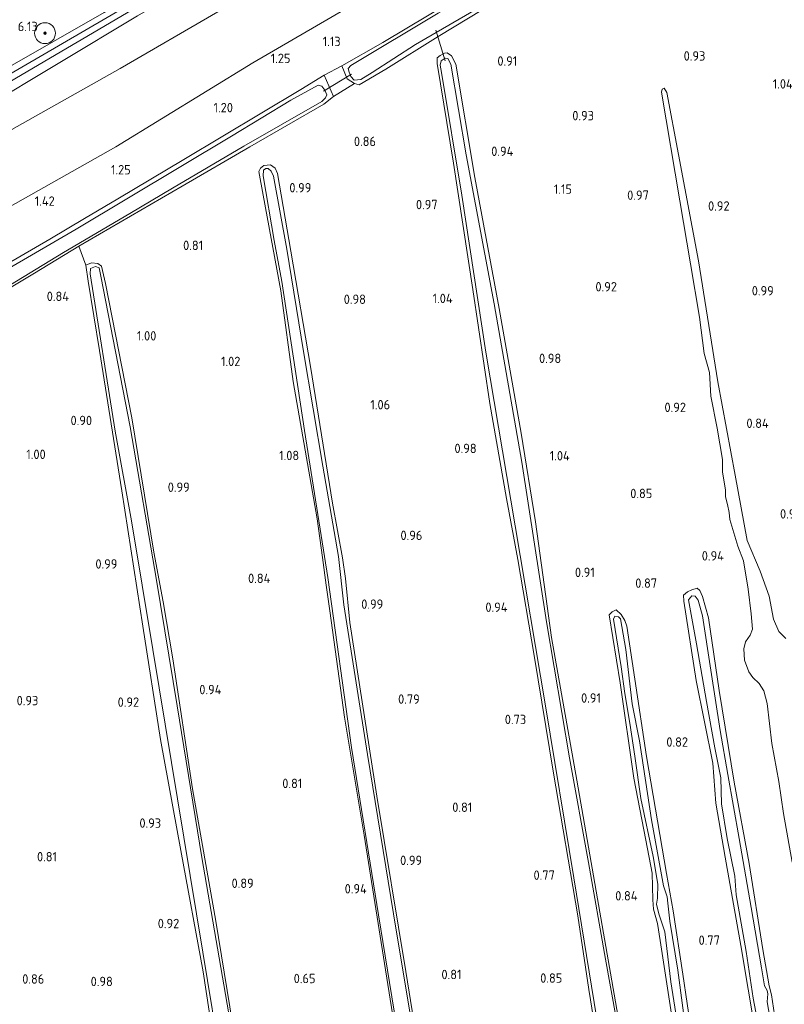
# Model space of a CAD drawing. Extents: x 130905 to 137824, y 412333 to 417928.
# Tile 213 of 256: x 134898 to 135044, y 415946 to 416134. Entities that reach past the tile are written whole.
import ezdxf
from ezdxf.enums import TextEntityAlignment as Align
from ezdxf.lldxf.tags import DXFTag

# ---------------------------------------------------------------- set-up
doc = ezdxf.new("R2010")
doc.units = 0
for name, color, linetype, lineweight in [('B-ME-GR-BOOM-S', 90, 'Continuous', 25), ('B-ME-GR-GRAS-GV', 60, 'Continuous', 13), ('B-ME-GR-MOERAS-GV', 120, 'Continuous', 13), ('B-ME-GW-TALUD_KRUIN-G', 90, 'Continuous', 18), ('B-ME-GW-TALUD_TEEN-G', 90, 'Continuous', 18), ('B-ME-IE-TERREINAFSCHEIDING_DOORGANG-G', 210, 'Continuous', 18), ('B-ME-KW-KUNSTWERK_DUIKER-G', 170, 'Continuous', 18), ('B-ME-OG-BREUKLIJN-G', 7, 'Continuous', 18), ('B-ME-OG-WATER_SLOOT-G', 120, 'Continuous', 18), ('B-ME-OG-WATER_SLOOT-GV', 120, 'Continuous', 18), ('B-ME-VH-ONVERHARD-GV', 252, 'Continuous', 18), ('B-ME-WH-WINTERBED-G', 150, 'WH-WINTERBED', 18), ('X-XX-AL-HOOGTELABEL-S', 7, 'Continuous', 25)]:
    doc.layers.add(name, color=color, linetype=linetype, lineweight=lineweight)
doc.styles.add('NLCS-ISO-ANNOTATIVE-T18', font='NLCS-ISO.ttf', dxfattribs={"height": 1.8})
doc.styles.get("Standard").update_dxf_attribs({"font": 'arial.ttf'})
tags = doc.linetypes.add('WH-WINTERBED', pattern='A,6,-3.5,["WB",Standard,S=1.8,R=0,X=-1.5,Y=-0.9],-3.5,6,-3.5,6,-3.5,6,-3.5,6,-3.5', length=51).pattern_tags.tags
tags[6] = DXFTag(74, 10)

# ---------------------------------------------------------------- blocks, each defined once
blk = doc.blocks.new('SAL-HOOGTELABEL-SO')
at = {"color": 0, "linetype": 'ByBlock', "lineweight": -2, "style": 'NLCS-ISO-ANNOTATIVE-T18'}
blk.add_attdef('HOOGTE', text='', height=1.8, dxfattribs=at).set_placement((2.79, 0), align=Align.RIGHT)
blk = doc.blocks.new('SGR-BOOM_01-SO')
at = {"linetype": 'ByBlock', "lineweight": 18}
h = blk.add_hatch(color=0, dxfattribs=at)
h.dxf.hatch_style = 1
edge = h.paths.add_edge_path()
edge.add_arc((0, 0), 0.25, 0, 360)
at = {"color": 0, "linetype": 'ByBlock', "lineweight": 18}
for radius in [2, 0.25]:
    blk.add_circle((0, 0), radius, dxfattribs=at)

msp = doc.modelspace()

# ---------------------------------------------------------------- linework, layer by layer
at = {"layer": 'B-ME-GR-GRAS-GV'}
for points in [[(134843.419, 416093.985, 6.133), (134824.103, 416082.619, 6.266), (134823.718, 416083.27, 6.274), (134818.775, 416091.672, 6.146), (134836.992, 416101.877, 5.986), (134858.131, 416113.358, 6.069), (134873.862, 416123.68, 5.857), (134906.585, 416141.907, 5.936), (134932.108, 416156.511, 6.041), (134950.753, 416166.934, 6.12), (134969.398, 416177.357, 6.199), (134990.515, 416188.771, 6.28), (135022.834, 416205.698, 6.358), (135040.758, 416214.897, 6.356), (135042.042, 416210.7, 6.47), (135042.275, 416209.805, 6.353), (135042.806, 416208.891, 6.353), (135030.315, 416202.574, 6.379), (135001.432, 416186.228, 6.361), (134977.581, 416172.628, 6.233), (134948.075, 416155.703, 6.247), (134914.312, 416135.584, 6.172), (134884.664, 416118.646, 6.094), (134872.139, 416111.156, 6.094)], [(134834.52, 416084.112, 5.898), (134825.748, 416079.663, 6.073), (134825.309, 416080.472, 6.112), (134843.252, 416090.705, 5.893), (134868.416, 416105.691, 5.968), (134897.492, 416123.05, 6.013), (134920.747, 416136.697, 6.112), (134945.03, 416150.936, 6.127), (134972.142, 416166.358, 6.218), (134994.559, 416179.224, 6.274), (135018.319, 416192.675, 6.374), (135043.881, 416206.705, 6.416), (135044.385, 416205.738, 6.382), (135027.386, 416195.959, 6.054), (134999.048, 416180.146, 6.012), (134977.378, 416167.666, 6.002), (134949.146, 416151.449, 6.01), (134920.636, 416134.93, 5.982), (134890.864, 416117.056, 5.957), (134865.014, 416101.735, 5.918)], [(135019.254, 416160.09, 1.138), (135021.049, 416156.078, 1.114), (135010.524, 416149.969, 1.021), (134989.496, 416137.797, 1.066), (134978.181, 416130.99, 1.06), (134968.159, 416124.71, 0.995), (134963.102, 416121.737, 1.057), (134962.194, 416121.98, 1.047), (134960.769, 416122.873, 1.138), (134959.732, 416125.334, 1.152), (134967.621, 416129.817, 1.107), (134985.019, 416140.286, 1.146), (134998.34, 416148.198, 1.09)], [(134961.486, 416123.291, 0.615), (134962.093, 416122.621, 0.615), (134963.38, 416122.732, 0.615), (134965.58, 416124.061, 0.615), (134973.844, 416129.428, 0.615), (134987.386, 416137.296, 0.615), (135005.523, 416147.637, 0.615), (135018.055, 416154.856, 0.615), (135019.77, 416155.918, 0.615), (135020.242, 416156.423, 0.615), (135020.168, 416156.952, 0.615), (135019.427, 416158.431, 0.615), (135018.806, 416158.473, 0.615), (135010.329, 416153.847, 0.615), (134998.59, 416147.282, 0.615), (134987.353, 416140.772, 0.615), (134978.209, 416135.47, 0.615), (134961.488, 416125.442, 0.615), (134961.003, 416124.864, 0.615), (134961.153, 416124.146, 0.615)], [(134962.194, 416121.98, 1.047), (134958.146, 416119.507, 1.096), (134956.387, 416123.602, 1.152), (134959.732, 416125.334, 1.152), (134960.769, 416122.873, 1.138)], [(134956.387, 416123.602, 1.152), (134958.146, 416119.507, 1.096), (134956.322, 416118.025, 1.047), (134942.13, 416109.871, 1.053), (134929.199, 416102.356, 0.967), (134909.423, 416090.834, 1.024), (134900.974, 416085.656, 1.003), (134892.581, 416080.695, 1.086), (134890.092, 416084.236, 1.125), (134903.872, 416092.165, 1.09), (134910.5, 416096.121, 0.885), (134916.894, 416099.893, 1.065), (134929.555, 416107.434, 1.126), (134951.884, 416120.857, 1.116)], [(134892.167, 416081.864, 0.516), (134893.012, 416081.582, 0.516), (134894.865, 416082.566, 0.516), (134906.52, 416089.646, 0.516), (134919.213, 416097.062, 0.516), (134927.327, 416101.919, 0.516), (134941.022, 416110.01, 0.516), (134955.931, 416118.545, 0.516), (134956.619, 416119.233, 0.516), (134956.861, 416119.822, 0.516), (134956.517, 416120.695, 0.516), (134955.953, 416121.458, 0.516), (134955.26, 416121.655, 0.516), (134950.02, 416118.796, 0.516), (134938.629, 416111.872, 0.516), (134908.9, 416094.121, 0.516), (134891.755, 416084.152, 0.516), (134891.597, 416083.483, 0.516), (134891.585, 416082.867, 0.516)]]:
    msp.add_polyline3d(points, close=True, dxfattribs=at)
for points in [[(134890.864, 416117.056, 5.957), (134920.636, 416134.93, 5.982), (134949.146, 416151.449, 6.01), (134977.378, 416167.666, 6.002), (134999.048, 416180.146, 6.012), (135027.386, 416195.959, 6.054), (135044.385, 416205.738, 6.382), (135044.978, 416202.235, 5.195), (135045.209, 416200.662, 4.428), (135047.119, 416194.237, 3.207), (135048.282, 416189.977, 2.263), (135049.447, 416186.443, 1.756), (135042.157, 416183.076, 1.813), (135031.195, 416177.368, 1.755), (135018.856, 416170.691, 1.666), (135012.41, 416166.824, 1.71), (134997.706, 416157.779, 1.668), (134969.825, 416141.741, 1.627), (134942.724, 416125.963, 1.612), (134916.494, 416109.849, 1.534), (134893.264, 416096.742, 1.524)], [(134985.019, 416140.286, 1.146), (134967.621, 416129.817, 1.107), (134959.732, 416125.334, 1.152), (134956.387, 416123.602, 1.152), (134951.884, 416120.857, 1.116), (134929.555, 416107.434, 1.126), (134916.894, 416099.893, 1.065), (134910.5, 416096.121, 0.885), (134903.872, 416092.165, 1.09), (134890.092, 416084.236, 1.125)], [(134893.264, 416096.742, 1.524), (134916.494, 416109.849, 1.534), (134942.724, 416125.963, 1.612), (134969.825, 416141.741, 1.627)], [(134892.581, 416080.695, 1.086), (134900.974, 416085.656, 1.003), (134909.423, 416090.834, 1.024), (134929.199, 416102.356, 0.967), (134942.13, 416109.871, 1.053), (134956.322, 416118.025, 1.047), (134958.146, 416119.507, 1.096), (134962.194, 416121.98, 1.047), (134963.102, 416121.737, 1.057), (134968.159, 416124.71, 0.995), (134978.181, 416130.99, 1.06), (134989.496, 416137.797, 1.066)], [(135013.305, 415939.613, 0.623), (135008.437, 415967.377, 0.69), (135004.712, 415988.622, 0.805), (134999.896, 416015.932, 0.765), (134996.837, 416038.101, 0.906), (134994.08, 416055.043, 0.946), (134989.879, 416078.897, 0.946), (134985.226, 416103.989, 1.003), (134981.564, 416125.708, 0.96), (134980.735, 416127.255, 0.907), (134979.939, 416127.841, 0.894), (134979.389, 416127.779, 0.914), (134978.573, 416127.36, 0.964), (134978.012, 416126.901, 0.913), (134978, 416125.807, 0.931), (134981.146, 416106.724, 1.02), (134984.822, 416082.55, 1.053), (134988.095, 416060.72, 1.075), (134991.261, 416042.567, 1.012), (134993.424, 416030.843, 0.849), (134996.578, 416012.492, 0.855), (135000.248, 415989.933, 0.805), (135004.912, 415962.625, 0.783), (135007.05, 415948.577, 0.821), (135009.616, 415932.295, 0.814)], [(135009.616, 415932.295, 0.814), (135007.05, 415948.577, 0.821), (135004.912, 415962.625, 0.783), (135000.248, 415989.933, 0.805), (134996.578, 416012.492, 0.855), (134993.424, 416030.843, 0.849), (134991.261, 416042.567, 1.012), (134988.095, 416060.72, 1.075), (134984.822, 416082.55, 1.053), (134981.146, 416106.724, 1.02), (134978, 416125.807, 0.931), (134978.012, 416126.901, 0.913), (134978.573, 416127.36, 0.964), (134979.389, 416127.779, 0.914), (134979.939, 416127.841, 0.894), (134980.735, 416127.255, 0.907), (134981.564, 416125.708, 0.96), (134985.226, 416103.989, 1.003), (134989.879, 416078.897, 0.946), (134994.08, 416055.043, 0.946), (134996.837, 416038.101, 0.906), (134999.896, 416015.932, 0.765), (135004.712, 415988.622, 0.805), (135008.437, 415967.377, 0.69), (135013.305, 415939.613, 0.623)], [(135014.42, 415931.079, 0.568), (135010.218, 415954.335, 0.568), (135006.955, 415972.859, 0.568), (135003.336, 415992.892, 0.568), (134998.902, 416018.95, 0.568), (134994.2, 416049.502, 0.568), (134988.932, 416079.774, 0.568), (134983.555, 416108.35, 0.568), (134980.603, 416125.701, 0.568), (134980.073, 416126.763, 0.568), (134979.557, 416126.816, 0.568), (134978.765, 416126.346, 0.568), (134978.583, 416125.473, 0.568), (134978.81, 416124.078, 0.568), (134982.693, 416100.63, 0.568), (134987.287, 416070.522, 0.568), (134992.925, 416037.277, 0.568), (134998.736, 416002.854, 0.568), (135004.169, 415969.939, 0.568), (135009.531, 415937.043, 0.568)], [(135044.706, 416015.771, 0.653), (135043.361, 416017.104, 0.633), (135042.341, 416019.469, 0.663), (135041.526, 416023.825, 0.643), (135039.841, 416028.64, 0.723), (135037.342, 416034.505, 0.713), (135035.024, 416047.012, 0.693), (135031.737, 416064.902, 0.703), (135028.015, 416088.008, 0.703), (135024.178, 416108.403, 0.723), (135021.951, 416120.247, 0.723), (135021.418, 416121.065, 0.713), (135021.084, 416120.877, 0.703), (135020.916, 416120.344, 0.753), (135024.415, 416099.533, 0.843), (135026.512, 416087.429, 0.803), (135028.174, 416077.236, 0.683), (135029.071, 416070.292, 0.683), (135030.091, 416066.628, 0.703), (135030.368, 416062.099, 0.703), (135031.553, 416056.028, 0.683), (135032.579, 416049.993, 0.673), (135032.584, 416047.623, 0.683), (135033.175, 416044.148, 0.683), (135033.165, 416042.872, 0.663), (135033.538, 416041.384, 0.673), (135033.9, 416039.863, 0.683), (135033.98, 416038.517, 0.663), (135035.535, 416033.442, 0.723), (135036.604, 416030.62, 0.683), (135037.492, 416025.169, 0.633), (135038.084, 416020.453, 0.623), (135038.331, 416017.52, 0.623), (135037.902, 416016.41, 0.623), (135036.991, 416015.127, 0.623), (135036.683, 416013.764, 0.623), (135036.84, 416011.608, 0.623), (135037.668, 416009.349, 0.623), (135038.425, 416008.299, 0.603), (135039.625, 416007.15, 0.603), (135040.502, 416005.734, 0.633), (135041.167, 416003.284, 0.643), (135042.063, 415995.633, 0.623), (135043.387, 415988.386, 0.643), (135044.274, 415982.228, 0.623), (135045.929, 415972.935, 0.633)], [(134977.16, 415919.922, 0.871), (134972.005, 415951.987, 0.831), (134966.433, 415985.554, 0.834), (134961.265, 416018.781, 0.942), (134960.454, 416027.217, 0.882), (134959.894, 416031.212, 0.894), (134958.004, 416041.643, 0.966), (134953.757, 416067.79, 0.937), (134950.023, 416089.855, 0.999), (134947.474, 416104.767, 0.951), (134947.032, 416105.751, 0.945), (134946.123, 416106.413, 0.797), (134944.84, 416106.296, 0.853), (134944.202, 416105.77, 0.865), (134943.891, 416105.108, 0.891), (134944.693, 416100.609, 1.012), (134948.118, 416082.271, 0.982), (134950.439, 416064.967, 1.042), (134955.016, 416038.622, 0.991), (134956.067, 416031.253, 0.902), (134956.793, 416025.976, 0.838), (134957.491, 416021.038, 0.937), (134960.255, 416000.712, 0.853), (134964.011, 415978.127, 0.859), (134967.94, 415953.553, 0.822), (134972.753, 415923.064, 0.798)], [(134972.753, 415923.064, 0.798), (134967.94, 415953.553, 0.822), (134964.011, 415978.127, 0.859), (134960.255, 416000.712, 0.853), (134957.491, 416021.038, 0.937), (134956.793, 416025.976, 0.838), (134956.067, 416031.253, 0.902), (134955.016, 416038.622, 0.991), (134950.439, 416064.967, 1.042), (134948.118, 416082.271, 0.982), (134944.693, 416100.609, 1.012), (134943.891, 416105.108, 0.891), (134944.202, 416105.77, 0.865), (134944.84, 416106.296, 0.853), (134946.123, 416106.413, 0.797), (134947.032, 416105.751, 0.945), (134947.474, 416104.767, 0.951), (134950.023, 416089.855, 0.999), (134953.757, 416067.79, 0.937), (134958.004, 416041.643, 0.966), (134959.894, 416031.212, 0.894), (134960.454, 416027.217, 0.882), (134961.265, 416018.781, 0.942), (134966.433, 415985.554, 0.834), (134972.005, 415951.987, 0.831), (134977.16, 415919.922, 0.871)], [(134974.19, 415935.769, 0.607), (134969.66, 415963.07, 0.607), (134964.692, 415993.547, 0.607), (134960.145, 416022.189, 0.607), (134959.122, 416031.465, 0.607), (134956.093, 416048.734, 0.607), (134952.403, 416070.701, 0.607), (134949.221, 416090.253, 0.607), (134946.705, 416104.225, 0.607), (134946.224, 416105.203, 0.607), (134945.65, 416105.721, 0.607), (134945.217, 416105.7, 0.607), (134944.741, 416105.371, 0.607), (134944.681, 416104.285, 0.607), (134946.84, 416091.92, 0.607), (134948.277, 416084.052, 0.607), (134952.603, 416055.584, 0.607), (134957.071, 416027.431, 0.607), (134961.61, 415994.871, 0.607), (134966.779, 415962.869, 0.607), (134972.306, 415928.706, 0.607)], [(134939.439, 415938.6, 0.724), (134935.655, 415961.633, 0.771), (134931.207, 415986.958, 0.744), (134927.428, 416011.871, 0.825), (134925.575, 416022.744, 0.766), (134923.803, 416032.265, 0.819), (134919.557, 416058.006, 0.873), (134914.543, 416083.688, 0.885), (134913.786, 416086.98, 0.873), (134913.086, 416087.5, 0.859), (134911.828, 416087.655, 0.858), (134910.794, 416087.176, 0.853), (134911.203, 416084.111, 0.862), (134913.366, 416070.874, 0.966), (134917.658, 416044.013, 1.054), (134921.702, 416018.131, 0.927), (134925.075, 415996.434, 0.913), (134928.946, 415975.188, 0.927), (134933.241, 415951.909, 0.811), (134935.979, 415933.974, 0.82)], [(134935.979, 415933.974, 0.82), (134933.241, 415951.909, 0.811), (134928.946, 415975.188, 0.927), (134925.075, 415996.434, 0.913), (134921.702, 416018.131, 0.927), (134917.658, 416044.013, 1.054), (134913.366, 416070.874, 0.966), (134911.203, 416084.111, 0.862), (134910.794, 416087.176, 0.853), (134911.828, 416087.655, 0.858), (134913.086, 416087.5, 0.859), (134913.786, 416086.98, 0.873), (134914.543, 416083.688, 0.885), (134919.557, 416058.006, 0.873), (134923.803, 416032.265, 0.819), (134925.575, 416022.744, 0.766), (134927.428, 416011.871, 0.825), (134931.207, 415986.958, 0.744), (134935.655, 415961.633, 0.771), (134939.439, 415938.6, 0.724)], [(134938.729, 415940.557, 0.616), (134932.992, 415973.825, 0.616), (134928.219, 416002.846, 0.616), (134924.303, 416026.939, 0.616), (134919.239, 416056.288, 0.616), (134913.669, 416085.126, 0.616), (134913.304, 416086.661, 0.616), (134912.613, 416086.951, 0.616), (134911.689, 416086.59, 0.616), (134911.624, 416085.567, 0.616), (134916.417, 416055.447, 0.616), (134919.527, 416038.255, 0.616), (134923.563, 416013.613, 0.616), (134929.517, 415977.713, 0.624), (134933.143, 415955.676, 0.624), (134936.77, 415933.639, 0.624)], [(135042.756, 415942.402, 0.693), (135041.955, 415947.556, 0.723), (135041.55, 415949.226, 0.693), (135040.301, 415956.199, 0.723), (135037.73, 415972.653, 0.713), (135034.827, 415988.269, 0.713), (135031.955, 416005.765, 0.723), (135029.9, 416019.668, 0.743), (135028.75, 416023.779, 0.733), (135028.269, 416024.961, 0.773), (135027.778, 416025.363, 0.768), (135026.725, 416025.085, 0.768), (135025.909, 416024.665, 0.768), (135025.112, 416024.029, 0.768), (135025.236, 416022.858, 0.773), (135027.578, 416007.708, 0.743), (135030.774, 415991.893, 0.733), (135031.34, 415984.225, 0.733), (135033.113, 415973.859, 0.743), (135036.109, 415956.988, 0.713), (135038.937, 415940.29, 0.713)], [(135038.937, 415940.29, 0.713), (135036.109, 415956.988, 0.713), (135033.113, 415973.859, 0.743), (135031.34, 415984.225, 0.733), (135030.774, 415991.893, 0.733), (135027.578, 416007.708, 0.743), (135025.236, 416022.858, 0.773), (135025.112, 416024.029, 0.768), (135025.909, 416024.665, 0.768), (135026.725, 416025.085, 0.768), (135027.778, 416025.363, 0.768), (135028.269, 416024.961, 0.773), (135028.75, 416023.779, 0.733), (135029.9, 416019.668, 0.743), (135031.955, 416005.765, 0.723), (135034.827, 415988.269, 0.713), (135037.73, 415972.653, 0.713), (135040.301, 415956.199, 0.723), (135041.55, 415949.226, 0.693), (135041.955, 415947.556, 0.723), (135042.756, 415942.402, 0.693)], [(135042.213, 415939.939, 0.623), (135041.18, 415946.224, 0.623), (135041.262, 415947.704, 0.623), (135041.159, 415948.333, 0.623), (135040.673, 415949.23, 0.623), (135040.036, 415952.682, 0.623), (135038.112, 415964.247, 0.623), (135035.818, 415977.471, 0.623), (135033.644, 415989.736, 0.623), (135032.134, 415998.138, 0.623), (135030.392, 416009.677, 0.623), (135028.755, 416020.052, 0.623), (135027.941, 416023.109, 0.623), (135027.372, 416023.825, 0.623), (135026.712, 416023.905, 0.623), (135026.129, 416023.117, 0.623), (135026.63, 416020.362, 0.623), (135027.639, 416014.715, 0.623), (135029.549, 416003.652, 0.623), (135031.154, 415994.815, 0.623), (135032.276, 415989.053, 0.623), (135032.386, 415984.105, 0.623), (135033.527, 415977.476, 0.623), (135034.944, 415970.273, 0.623), (135035.236, 415966.655, 0.623), (135037.161, 415955.853, 0.623), (135038.446, 415946.92, 0.623), (135039.517, 415941.557, 0.623)], [(135027.502, 415934.615, 0.713), (135025.041, 415951.489, 0.813), (135023.15, 415963.635, 0.743), (135021.858, 415970.756, 0.713), (135018.078, 415993.156, 0.713), (135015.832, 416007.929, 0.823), (135014.329, 416018.086, 0.853), (135013.915, 416019.187, 0.833), (135013.204, 416020.316, 0.823), (135012.269, 416021.202, 0.824), (135011.522, 416020.816, 0.824), (135010.931, 416020.279, 0.824), (135013.028, 416007.236, 0.743), (135015.626, 415989.016, 0.743), (135017.909, 415977.114, 0.773), (135019.158, 415970.791, 0.693), (135019.266, 415965.729, 0.723), (135019.429, 415963.914, 0.703), (135020.146, 415961.178, 0.763), (135020.694, 415957.91, 0.773), (135022.961, 415943.034, 0.743)], [(135022.961, 415943.034, 0.743), (135020.694, 415957.91, 0.773), (135020.146, 415961.178, 0.763), (135019.429, 415963.914, 0.703), (135019.266, 415965.729, 0.723), (135019.158, 415970.791, 0.693), (135017.909, 415977.114, 0.773), (135015.626, 415989.016, 0.743), (135013.028, 416007.236, 0.743), (135010.931, 416020.279, 0.824), (135011.522, 416020.816, 0.824), (135012.269, 416021.202, 0.824), (135013.204, 416020.316, 0.823), (135013.915, 416019.187, 0.833), (135014.329, 416018.086, 0.853), (135015.832, 416007.929, 0.823), (135018.078, 415993.156, 0.713), (135021.858, 415970.756, 0.713), (135023.15, 415963.635, 0.743), (135025.041, 415951.489, 0.813), (135027.502, 415934.615, 0.713)], [(135026.082, 415936.873, 0.573), (135024.04, 415952.224, 0.573), (135022.512, 415961.606, 0.573), (135022.115, 415965.088, 0.573), (135022.01, 415966.309, 0.573), (135021.34, 415968.417, 0.573), (135019.046, 415981.049, 0.573), (135016.704, 415996.143, 0.573), (135015.319, 416003.22, 0.573), (135014.094, 416013.623, 0.573), (135013.065, 416019.486, 0.573), (135012.673, 416019.892, 0.573), (135011.991, 416020.017, 0.573), (135011.731, 416019.44, 0.573), (135013.206, 416010.344, 0.573), (135013.929, 416005.238, 0.573), (135014.87, 415999.558, 0.573), (135015.856, 415993.194, 0.573), (135016.995, 415985.095, 0.573), (135019.315, 415974.002, 0.573), (135020.205, 415968.722, 0.573), (135020.194, 415966.032, 0.573), (135019.958, 415964.874, 0.573), (135020.394, 415963.02, 0.573), (135021.555, 415959.593, 0.573), (135022.715, 415950.035, 0.573), (135024.59, 415938.277, 0.573)]]:
    msp.add_polyline3d(points, dxfattribs=at)
at = {"layer": 'B-ME-GR-MOERAS-GV'}
msp.add_polyline3d([(135045.929, 415972.935, 0.633), (135044.274, 415982.228, 0.623), (135043.387, 415988.386, 0.643), (135042.063, 415995.633, 0.623), (135041.167, 416003.284, 0.643), (135040.502, 416005.734, 0.633), (135039.625, 416007.15, 0.603), (135038.425, 416008.299, 0.603), (135037.668, 416009.349, 0.623), (135036.84, 416011.608, 0.623), (135036.683, 416013.764, 0.623), (135036.991, 416015.127, 0.623), (135037.902, 416016.41, 0.623), (135038.331, 416017.52, 0.623), (135038.084, 416020.453, 0.623), (135037.492, 416025.169, 0.633), (135036.604, 416030.62, 0.683), (135035.535, 416033.442, 0.723), (135033.98, 416038.517, 0.663), (135033.9, 416039.863, 0.683), (135033.538, 416041.384, 0.673), (135033.165, 416042.872, 0.663), (135033.175, 416044.148, 0.683), (135032.584, 416047.623, 0.683), (135032.579, 416049.993, 0.673), (135031.553, 416056.028, 0.683), (135030.368, 416062.099, 0.703), (135030.091, 416066.628, 0.703), (135029.071, 416070.292, 0.683), (135028.174, 416077.236, 0.683), (135026.512, 416087.429, 0.803), (135024.415, 416099.533, 0.843), (135020.916, 416120.344, 0.753), (135021.084, 416120.877, 0.703), (135021.418, 416121.065, 0.713), (135021.951, 416120.247, 0.723), (135024.178, 416108.403, 0.723), (135028.015, 416088.008, 0.703), (135031.737, 416064.902, 0.703), (135035.024, 416047.012, 0.693), (135037.342, 416034.505, 0.713), (135039.841, 416028.64, 0.723), (135041.526, 416023.825, 0.643), (135042.341, 416019.469, 0.663), (135043.361, 416017.104, 0.633), (135044.706, 416015.771, 0.653)], dxfattribs=at)
at = {"layer": 'B-ME-GW-TALUD_KRUIN-G'}
msp.add_polyline3d([(135091.525, 416231.427, 6.218), (135073.265, 416221.714, 6.337), (135053.576, 416210.99, 6.447), (135044.385, 416205.738, 6.382), (135027.386, 416195.959, 6.054), (134999.048, 416180.146, 6.012), (134977.378, 416167.666, 6.002), (134949.146, 416151.449, 6.01), (134920.636, 416134.93, 5.982), (134890.864, 416117.056, 5.957), (134865.014, 416101.735, 5.918), (134834.52, 416084.112, 5.898), (134825.748, 416079.663, 6.073), (134803.644, 416066.374, 5.902), (134782.054, 416053.288, 6.18)], dxfattribs=at)
at = {"layer": 'B-ME-GW-TALUD_TEEN-G'}
msp.add_polyline3d([(134792.825, 416036.761, 1.525), (134806.818, 416045.347, 1.305), (134810.904, 416047.849, 1.446), (134826.763, 416057.685, 1.48), (134835.409, 416063.157, 1.768), (134841.871, 416067.231, 1.765), (134854.431, 416074.98, 1.68), (134871.63, 416084.501, 1.579), (134893.264, 416096.742, 1.524), (134916.494, 416109.849, 1.534), (134942.724, 416125.963, 1.612), (134969.825, 416141.741, 1.627), (134997.706, 416157.779, 1.668), (135012.41, 416166.824, 1.71), (135018.856, 416170.691, 1.666), (135031.195, 416177.368, 1.755), (135042.157, 416183.076, 1.813), (135049.447, 416186.443, 1.756), (135056.033, 416190.155, 1.74), (135069.119, 416197.66, 1.765), (135075.167, 416201.219, 1.714), (135093.201, 416211.497, 1.786), (135102.115, 416216.353, 1.879)], dxfattribs=at)
at = {"layer": 'B-ME-IE-TERREINAFSCHEIDING_DOORGANG-G'}
for points in [[(134956.387, 416123.602, 1.152), (134959.732, 416125.334, 1.152)], [(134962.194, 416121.98, 1.047), (134958.146, 416119.507, 1.096)], [(134909.423, 416090.834, 1.024), (134910.794, 416087.176, 0.853)]]:
    msp.add_polyline3d(points, dxfattribs=at)
at = {"layer": 'B-ME-KW-KUNSTWERK_DUIKER-G'}
for points in [[(134979.546, 416126.318, 0.777), (134977.753, 416132.183, 0.727)], [(134956.229, 416120.529, 0.516), (134961.585, 416123.734, 0.615)]]:
    msp.add_polyline3d(points, dxfattribs=at)
at = {"layer": 'B-ME-OG-BREUKLIJN-G'}
msp.add_polyline3d([(134829.941, 416075.55, 4.36), (134855.061, 416089.108, 4.198), (134878.245, 416102.05, 3.96), (134896.599, 416113.158, 3.785), (134917.357, 416124.853, 3.798), (134936.014, 416135.683, 3.81), (134959.513, 416149.736, 3.985), (134982.211, 416162.925, 3.96), (135008.605, 416177.659, 3.973), (135027.634, 416188.243, 3.948), (135045.209, 416200.662, 4.428), (135060.401, 416208.758, 4.44), (135079.238, 416218.742, 4.465), (135094.53, 416227.338, 4.653)], dxfattribs=at)
at = {"layer": 'B-ME-OG-WATER_SLOOT-G'}
for points in [[(134959.732, 416125.334, 1.152), (134967.621, 416129.817, 1.107), (134985.019, 416140.286, 1.146), (134998.34, 416148.198, 1.09), (135019.254, 416160.09, 1.138), (135021.049, 416156.078, 1.114), (135010.524, 416149.969, 1.021), (134989.496, 416137.797, 1.066), (134978.181, 416130.99, 1.06), (134968.159, 416124.71, 0.995), (134963.102, 416121.737, 1.057), (134962.194, 416121.98, 1.047)], [(135009.616, 415932.295, 0.814), (135007.05, 415948.577, 0.821), (135004.912, 415962.625, 0.783), (135000.248, 415989.933, 0.805), (134996.578, 416012.492, 0.855), (134993.424, 416030.843, 0.849), (134991.261, 416042.567, 1.012), (134988.095, 416060.72, 1.075), (134984.822, 416082.55, 1.053), (134981.146, 416106.724, 1.02), (134978, 416125.807, 0.931), (134978.012, 416126.901, 0.913), (134978.573, 416127.36, 0.964), (134979.389, 416127.779, 0.914), (134979.939, 416127.841, 0.894), (134980.735, 416127.255, 0.907), (134981.564, 416125.708, 0.96), (134985.226, 416103.989, 1.003), (134989.879, 416078.897, 0.946), (134994.08, 416055.043, 0.946), (134996.837, 416038.101, 0.906), (134999.896, 416015.932, 0.765), (135004.712, 415988.622, 0.805), (135008.437, 415967.377, 0.69), (135013.305, 415939.613, 0.623)], [(134962.194, 416121.98, 1.047), (134960.769, 416122.873, 1.138), (134959.732, 416125.334, 1.152)], [(134972.753, 415923.064, 0.798), (134967.94, 415953.553, 0.822), (134964.011, 415978.127, 0.859), (134960.255, 416000.712, 0.853), (134957.491, 416021.038, 0.937), (134956.793, 416025.976, 0.838), (134956.067, 416031.253, 0.902), (134955.016, 416038.622, 0.991), (134950.439, 416064.967, 1.042), (134948.118, 416082.271, 0.982), (134944.693, 416100.609, 1.012), (134943.891, 416105.108, 0.891), (134944.202, 416105.77, 0.865), (134944.84, 416106.296, 0.853), (134946.123, 416106.413, 0.797), (134947.032, 416105.751, 0.945), (134947.474, 416104.767, 0.951), (134950.023, 416089.855, 0.999), (134953.757, 416067.79, 0.937), (134958.004, 416041.643, 0.966), (134959.894, 416031.212, 0.894), (134960.454, 416027.217, 0.882), (134961.265, 416018.781, 0.942), (134966.433, 415985.554, 0.834), (134972.005, 415951.987, 0.831), (134977.16, 415919.922, 0.871)], [(134935.979, 415933.974, 0.82), (134933.241, 415951.909, 0.811), (134928.946, 415975.188, 0.927), (134925.075, 415996.434, 0.913), (134921.702, 416018.131, 0.927), (134917.658, 416044.013, 1.054), (134913.366, 416070.874, 0.966), (134911.203, 416084.111, 0.862), (134910.794, 416087.176, 0.853), (134911.828, 416087.655, 0.858), (134913.086, 416087.5, 0.859), (134913.786, 416086.98, 0.873), (134914.543, 416083.688, 0.885), (134919.557, 416058.006, 0.873), (134923.803, 416032.265, 0.819), (134925.575, 416022.744, 0.766), (134927.428, 416011.871, 0.825), (134931.207, 415986.958, 0.744), (134935.655, 415961.633, 0.771), (134939.439, 415938.6, 0.724)], [(135038.937, 415940.29, 0.713), (135036.109, 415956.988, 0.713), (135033.113, 415973.859, 0.743), (135031.34, 415984.225, 0.733), (135030.774, 415991.893, 0.733), (135027.578, 416007.708, 0.743), (135025.236, 416022.858, 0.773), (135025.112, 416024.029, 0.768), (135025.909, 416024.665, 0.768), (135026.725, 416025.085, 0.768), (135027.778, 416025.363, 0.768), (135028.269, 416024.961, 0.773), (135028.75, 416023.779, 0.733), (135029.9, 416019.668, 0.743), (135031.955, 416005.765, 0.723), (135034.827, 415988.269, 0.713), (135037.73, 415972.653, 0.713), (135040.301, 415956.199, 0.723), (135041.55, 415949.226, 0.693), (135041.955, 415947.556, 0.723), (135042.756, 415942.402, 0.693)], [(135022.961, 415943.034, 0.743), (135020.694, 415957.91, 0.773), (135020.146, 415961.178, 0.763), (135019.429, 415963.914, 0.703), (135019.266, 415965.729, 0.723), (135019.158, 415970.791, 0.693), (135017.909, 415977.114, 0.773), (135015.626, 415989.016, 0.743), (135013.028, 416007.236, 0.743), (135010.931, 416020.279, 0.824), (135011.522, 416020.816, 0.824), (135012.269, 416021.202, 0.824), (135013.204, 416020.316, 0.823), (135013.915, 416019.187, 0.833), (135014.329, 416018.086, 0.853), (135015.832, 416007.929, 0.823), (135018.078, 415993.156, 0.713), (135021.858, 415970.756, 0.713), (135023.15, 415963.635, 0.743), (135025.041, 415951.489, 0.813), (135027.502, 415934.615, 0.713)]]:
    msp.add_polyline3d(points, dxfattribs=at)
msp.add_polyline3d([(134892.581, 416080.695, 1.086), (134890.092, 416084.236, 1.125), (134903.872, 416092.165, 1.09), (134910.5, 416096.121, 0.885), (134916.894, 416099.893, 1.065), (134929.555, 416107.434, 1.126), (134951.884, 416120.857, 1.116), (134956.387, 416123.602, 1.152), (134958.146, 416119.507, 1.096), (134956.322, 416118.025, 1.047), (134942.13, 416109.871, 1.053), (134929.199, 416102.356, 0.967), (134909.423, 416090.834, 1.024), (134900.974, 416085.656, 1.003)], close=True, dxfattribs=at)
at = {"layer": 'B-ME-OG-WATER_SLOOT-GV'}
for points in [[(134963.38, 416122.732, 0.615), (134962.093, 416122.621, 0.615), (134961.486, 416123.291, 0.615), (134961.153, 416124.146, 0.615), (134961.003, 416124.864, 0.615), (134961.488, 416125.442, 0.615), (134978.209, 416135.47, 0.615), (134987.353, 416140.772, 0.615), (134998.59, 416147.282, 0.615), (135010.329, 416153.847, 0.615), (135018.806, 416158.473, 0.615), (135019.427, 416158.431, 0.615), (135020.168, 416156.952, 0.615), (135020.242, 416156.423, 0.615), (135019.77, 416155.918, 0.615), (135018.055, 416154.856, 0.615), (135005.523, 416147.637, 0.615), (134987.386, 416137.296, 0.615), (134973.844, 416129.428, 0.615), (134965.58, 416124.061, 0.615)], [(134894.865, 416082.566, 0.516), (134893.012, 416081.582, 0.516), (134892.167, 416081.864, 0.516), (134891.585, 416082.867, 0.516), (134891.597, 416083.483, 0.516), (134891.755, 416084.152, 0.516), (134908.9, 416094.121, 0.516), (134938.629, 416111.872, 0.516), (134950.02, 416118.796, 0.516), (134955.26, 416121.655, 0.516), (134955.953, 416121.458, 0.516), (134956.517, 416120.695, 0.516), (134956.861, 416119.822, 0.516), (134956.619, 416119.233, 0.516), (134955.931, 416118.545, 0.516), (134941.022, 416110.01, 0.516), (134927.327, 416101.919, 0.516), (134919.213, 416097.062, 0.516), (134906.52, 416089.646, 0.516)]]:
    msp.add_polyline3d(points, close=True, dxfattribs=at)
for points in [[(135009.531, 415937.043, 0.568), (135004.169, 415969.939, 0.568), (134998.736, 416002.854, 0.568), (134992.925, 416037.277, 0.568), (134987.287, 416070.522, 0.568), (134982.693, 416100.63, 0.568), (134978.81, 416124.078, 0.568), (134978.583, 416125.473, 0.568), (134978.765, 416126.346, 0.568), (134979.557, 416126.816, 0.568), (134980.073, 416126.763, 0.568), (134980.603, 416125.701, 0.568), (134983.555, 416108.35, 0.568), (134988.932, 416079.774, 0.568), (134994.2, 416049.502, 0.568), (134998.902, 416018.95, 0.568), (135003.336, 415992.892, 0.568), (135006.955, 415972.859, 0.568), (135010.218, 415954.335, 0.568), (135014.42, 415931.079, 0.568)], [(134972.306, 415928.706, 0.607), (134966.779, 415962.869, 0.607), (134961.61, 415994.871, 0.607), (134957.071, 416027.431, 0.607), (134952.603, 416055.584, 0.607), (134948.277, 416084.052, 0.607), (134946.84, 416091.92, 0.607), (134944.681, 416104.285, 0.607), (134944.741, 416105.371, 0.607), (134945.217, 416105.7, 0.607), (134945.65, 416105.721, 0.607), (134946.224, 416105.203, 0.607), (134946.705, 416104.225, 0.607), (134949.221, 416090.253, 0.607), (134952.403, 416070.701, 0.607), (134956.093, 416048.734, 0.607), (134959.122, 416031.465, 0.607), (134960.145, 416022.189, 0.607), (134964.692, 415993.547, 0.607), (134969.66, 415963.07, 0.607), (134974.19, 415935.769, 0.607)], [(134936.77, 415933.639, 0.624), (134933.143, 415955.676, 0.624), (134929.517, 415977.713, 0.624), (134923.563, 416013.613, 0.616), (134919.527, 416038.255, 0.616), (134916.417, 416055.447, 0.616), (134911.624, 416085.567, 0.616), (134911.689, 416086.59, 0.616), (134912.613, 416086.951, 0.616), (134913.304, 416086.661, 0.616), (134913.669, 416085.126, 0.616), (134919.239, 416056.288, 0.616), (134924.303, 416026.939, 0.616), (134928.219, 416002.846, 0.616), (134932.992, 415973.825, 0.616), (134938.729, 415940.557, 0.616)], [(135039.517, 415941.557, 0.623), (135038.446, 415946.92, 0.623), (135037.161, 415955.853, 0.623), (135035.236, 415966.655, 0.623), (135034.944, 415970.273, 0.623), (135033.527, 415977.476, 0.623), (135032.386, 415984.105, 0.623), (135032.276, 415989.053, 0.623), (135031.154, 415994.815, 0.623), (135029.549, 416003.652, 0.623), (135027.639, 416014.715, 0.623), (135026.63, 416020.362, 0.623), (135026.129, 416023.117, 0.623), (135026.712, 416023.905, 0.623), (135027.372, 416023.825, 0.623), (135027.941, 416023.109, 0.623), (135028.755, 416020.052, 0.623), (135030.392, 416009.677, 0.623), (135032.134, 415998.138, 0.623), (135033.644, 415989.736, 0.623), (135035.818, 415977.471, 0.623), (135038.112, 415964.247, 0.623), (135040.036, 415952.682, 0.623), (135040.673, 415949.23, 0.623), (135041.159, 415948.333, 0.623), (135041.262, 415947.704, 0.623), (135041.18, 415946.224, 0.623), (135042.213, 415939.939, 0.623)], [(135024.59, 415938.277, 0.573), (135022.715, 415950.035, 0.573), (135021.555, 415959.593, 0.573), (135020.394, 415963.02, 0.573), (135019.958, 415964.874, 0.573), (135020.194, 415966.032, 0.573), (135020.205, 415968.722, 0.573), (135019.315, 415974.002, 0.573), (135016.995, 415985.095, 0.573), (135015.856, 415993.194, 0.573), (135014.87, 415999.558, 0.573), (135013.929, 416005.238, 0.573), (135013.206, 416010.344, 0.573), (135011.731, 416019.44, 0.573), (135011.991, 416020.017, 0.573), (135012.673, 416019.892, 0.573), (135013.065, 416019.486, 0.573), (135014.094, 416013.623, 0.573), (135015.319, 416003.22, 0.573), (135016.704, 415996.143, 0.573), (135019.046, 415981.049, 0.573), (135021.34, 415968.417, 0.573), (135022.01, 415966.309, 0.573), (135022.115, 415965.088, 0.573), (135022.512, 415961.606, 0.573), (135024.04, 415952.224, 0.573), (135026.082, 415936.873, 0.573)]]:
    msp.add_polyline3d(points, dxfattribs=at)
at = {"layer": 'B-ME-VH-ONVERHARD-GV'}
msp.add_polyline3d([(134843.252, 416090.705, 5.893), (134825.309, 416080.472, 6.112), (134824.702, 416081.599, 6.157), (134824.103, 416082.619, 6.266), (134843.419, 416093.985, 6.133), (134872.139, 416111.156, 6.094), (134884.664, 416118.646, 6.094), (134914.312, 416135.584, 6.172), (134948.075, 416155.703, 6.247), (134977.581, 416172.628, 6.233), (135001.432, 416186.228, 6.361), (135030.315, 416202.574, 6.379), (135042.806, 416208.891, 6.353), (135043.328, 416207.829, 6.384), (135043.881, 416206.705, 6.416), (135018.319, 416192.675, 6.374), (134994.559, 416179.224, 6.274), (134972.142, 416166.358, 6.218), (134945.03, 416150.936, 6.127), (134920.747, 416136.697, 6.112), (134897.492, 416123.05, 6.013), (134868.416, 416105.691, 5.968)], close=True, dxfattribs=at)
at = {"layer": 'B-ME-WH-WINTERBED-G'}
msp.add_polyline3d([(135089.898, 416233.751, 6.533), (135066.707, 416220.978, 6.519), (135043.328, 416207.829, 6.384), (135019.202, 416194.576, 6.414), (134989.733, 416177.997, 6.271), (134960.829, 416161.465, 6.243), (134926.894, 416141.718, 6.139), (134894.189, 416122.613, 6.081), (134866.533, 416106.299, 6.061), (134838.535, 416089.688, 6.061), (134824.702, 416081.599, 6.157), (134799.187, 416066.242, 6.15), (134780.938, 416055, 6.257)], dxfattribs=at)

# ---------------------------------------------------------------- block references
at = {"layer": 'B-ME-GR-BOOM-S'}
msp.add_blockref('SGR-BOOM_01-SO', (134902.963, 416131.608, 6.118), dxfattribs=at)
at = {"layer": 'X-XX-AL-HOOGTELABEL-S'}
for p, values in [((134898.783, 416131.992, 6.128), {'HOOGTE': '6.13'}), ((134956.744, 416129.13, 1.128), {'HOOGTE': '1.13'}), ((134947.138, 416125.885, 1.253), {'HOOGTE': '1.25'}), ((134990.543, 416125.383, 0.907), {'HOOGTE': '0.91'}), ((135026.536, 416126.353, 0.929), {'HOOGTE': '0.93'}), ((135043.256, 416120.998, 1.042), {'HOOGTE': '1.04'}), ((134936.14, 416116.463, 1.203), {'HOOGTE': '1.20'}), ((135005.225, 416114.929, 0.929), {'HOOGTE': '0.93'}), ((134963.502, 416110, 0.857), {'HOOGTE': '0.86'}), ((134989.792, 416108.102, 0.942), {'HOOGTE': '0.94'}), ((134916.576, 416104.577, 1.253), {'HOOGTE': '1.25'}), ((134951.132, 416101.128, 0.99), {'HOOGTE': '0.99'}), ((135001.008, 416100.859, 1.15), {'HOOGTE': '1.15'}), ((134902.036, 416098.568, 1.417), {'HOOGTE': '1.42'}), ((135015.72, 416099.698, 0.968), {'HOOGTE': '0.97'}), ((134975.299, 416097.91, 0.968), {'HOOGTE': '0.97'}), ((135031.167, 416097.634, 0.917), {'HOOGTE': '0.92'}), ((134930.435, 416090.093, 0.807), {'HOOGTE': '0.81'}), ((135009.616, 416082.169, 0.917), {'HOOGTE': '0.92'}), ((134904.769, 416080.343, 0.842), {'HOOGTE': '0.84'}), ((134961.578, 416079.782, 0.98), {'HOOGTE': '0.98'}), ((134978.169, 416079.932, 1.042), {'HOOGTE': '1.04'}), ((135039.628, 416081.4, 0.993), {'HOOGTE': '0.99'}), ((134921.474, 416072.778, 1.004), {'HOOGTE': '1.00'}), ((134998.95, 416068.47, 0.98), {'HOOGTE': '0.98'}), ((134937.558, 416067.88, 1.018), {'HOOGTE': '1.02'}), ((134966.217, 416059.599, 1.056), {'HOOGTE': '1.06'}), ((135022.827, 416059.085, 0.918), {'HOOGTE': '0.92'}), ((134909.176, 416056.575, 0.904), {'HOOGTE': '0.90'}), ((135038.657, 416056.046, 0.842), {'HOOGTE': '0.84'}), ((134900.304, 416050.096, 1.003), {'HOOGTE': '1.00'}), ((134948.811, 416049.873, 1.08), {'HOOGTE': '1.08'}), ((134982.765, 416051.226, 0.979), {'HOOGTE': '0.98'}), ((135000.589, 416049.826, 1.042), {'HOOGTE': '1.04'}), ((134927.867, 416043.802, 0.992), {'HOOGTE': '0.99'}), ((135016.388, 416042.61, 0.854), {'HOOGTE': '0.85'}), ((135044.968, 416038.697, 0.968), {'HOOGTE': '0.97'}), ((134972.38, 416034.582, 0.956), {'HOOGTE': '0.96'}), ((135030.084, 416030.664, 0.943), {'HOOGTE': '0.94'}), ((134914.022, 416029.118, 0.992), {'HOOGTE': '0.99'}), ((135005.379, 416027.504, 0.906), {'HOOGTE': '0.91'}), ((134943.293, 416026.356, 0.843), {'HOOGTE': '0.84'}), ((135017.3, 416025.444, 0.868), {'HOOGTE': '0.87'}), ((134964.892, 416021.418, 0.992), {'HOOGTE': '0.99'}), ((134988.678, 416020.833, 0.942), {'HOOGTE': '0.94'}), ((134933.935, 416005.064, 0.942), {'HOOGTE': '0.94'}), ((134898.896, 416002.956, 0.934), {'HOOGTE': '0.93'}), ((134918.189, 416002.664, 0.917), {'HOOGTE': '0.92'}), ((134971.884, 416003.238, 0.793), {'HOOGTE': '0.79'}), ((135006.554, 416003.459, 0.907), {'HOOGTE': '0.91'}), ((134992.246, 415999.347, 0.729), {'HOOGTE': '0.73'}), ((135023.218, 415995.027, 0.817), {'HOOGTE': '0.82'}), ((134949.41, 415987.104, 0.806), {'HOOGTE': '0.81'}), ((134981.938, 415982.542, 0.806), {'HOOGTE': '0.81'}), ((134922.39, 415979.503, 0.929), {'HOOGTE': '0.93'}), ((134902.471, 415973.074, 0.807), {'HOOGTE': '0.81'}), ((134972.335, 415972.377, 0.992), {'HOOGTE': '0.99'}), ((134997.736, 415969.542, 0.767), {'HOOGTE': '0.77'}), ((134940.111, 415967.988, 0.892), {'HOOGTE': '0.89'}), ((134961.747, 415966.938, 0.942), {'HOOGTE': '0.94'}), ((135013.556, 415965.593, 0.842), {'HOOGTE': '0.84'}), ((134925.86, 415960.286, 0.917), {'HOOGTE': '0.92'}), ((135029.322, 415957.098, 0.767), {'HOOGTE': '0.77'}), ((134900.032, 415949.668, 0.862), {'HOOGTE': '0.86'}), ((134951.931, 415949.764, 0.646), {'HOOGTE': '0.65'}), ((134979.869, 415950.529, 0.806), {'HOOGTE': '0.81'}), ((134999.16, 415949.848, 0.854), {'HOOGTE': '0.85'}), ((134913.147, 415949.196, 0.979), {'HOOGTE': '0.98'})]:
    msp.add_blockref('SAL-HOOGTELABEL-SO', p, dxfattribs=at).add_auto_attribs(values)

doc.saveas('drawing.dxf')
